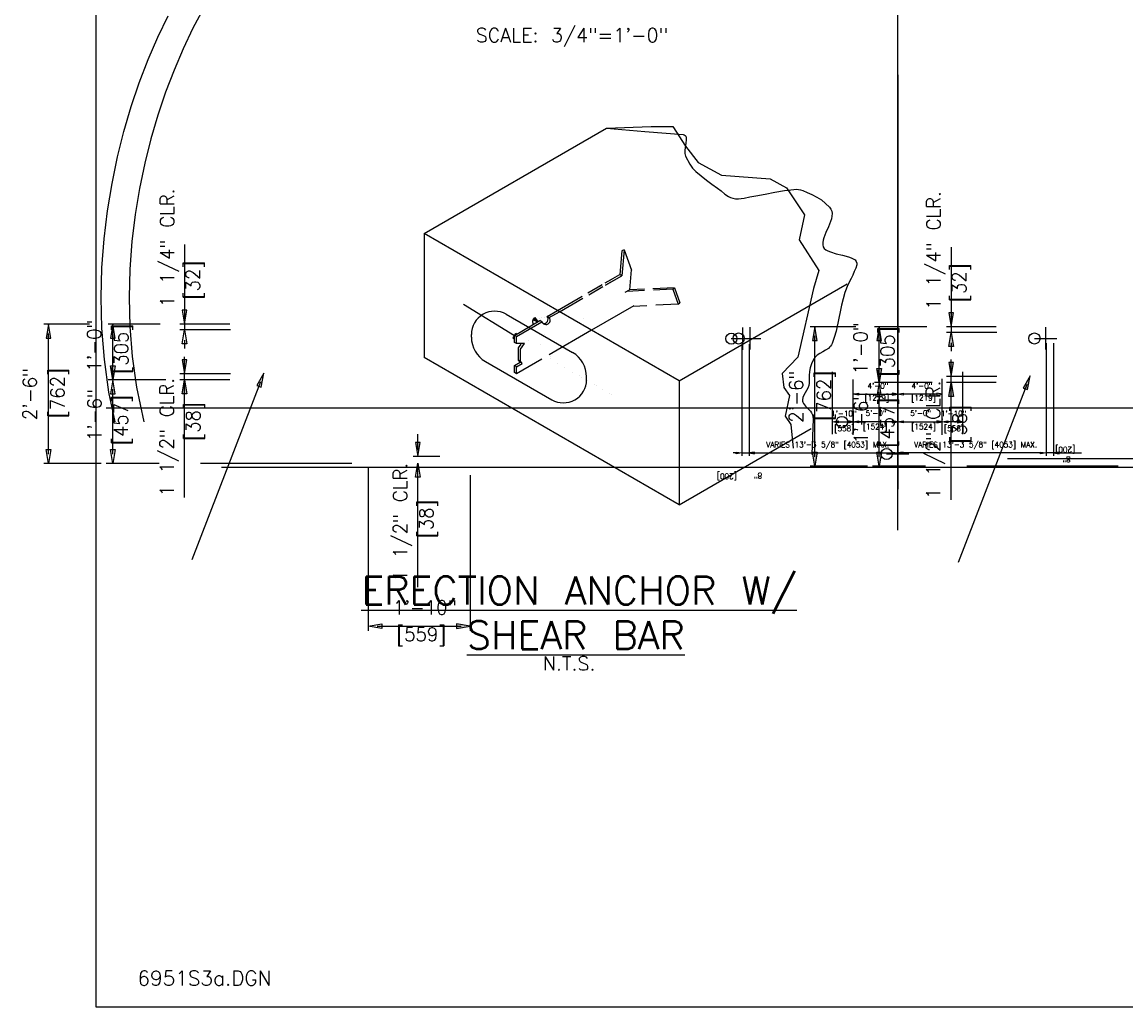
# Model space of a CAD drawing. Extents: x 5 to 2859, y 0 to 3983.
# Tile 1 of 20: x 11 to 110, y 0 to 88. Entities that reach past the tile are written whole.
import ezdxf
from ezdxf.enums import TextEntityAlignment as Align

# ---------------------------------------------------------------- set-up
doc = ezdxf.new("R2010")
doc.units = 0
doc.header["$LTSCALE"] = 25.4
doc.header["$MEASUREMENT"] = 0
doc.linetypes.add('HIDDEN2', pattern=[0.1875, 0.125, -0.0625])
doc.layers.get('0').update_dxf_attribs({"linetype": 'CONTINUOUS'})
doc.layers.get('DEFPOINTS').update_dxf_attribs({"linetype": 'CONTINUOUS'})
for name, color, linetype in [('ARC', 7, 'CONTINUOUS'), ('ARC-CENT', 1, 'CONTINUOUS'), ('ARC-CONST', 1, 'CONTINUOUS'), ('BDR-TEXT', 1, 'CONTINUOUS'), ('DIM-XREF', 1, 'CONTINUOUS'), ('FORM', 1, 'CONTINUOUS'), ('POINTS', 1, 'CONTINUOUS'), ('RS_LABELS', 7, 'CONTINUOUS')]:
    doc.layers.add(name, color=color, linetype=linetype)
doc.styles.add('TXT_SHX', font='txt.shx')

msp = doc.modelspace()

# ---------------------------------------------------------------- hatches: boundary and pattern name
at = {"layer": 'BDR-TEXT', "linetype": 'CONTINUOUS'}
for points in [[(94.51, 62.21), (94.094, 62.21), (94.302, 60.96)], [(13.208, 59.946), (13.625, 59.946), (13.417, 61.196)], [(81.894, 59.71), (82.311, 59.71), (82.102, 60.96)], [(87.667, 59.71), (88.084, 59.71), (87.875, 60.96)], [(94.51, 59.185), (94.094, 59.185), (94.302, 60.435)], [(25.826, 57.977), (25.41, 57.977), (25.618, 56.727)], [(94.51, 57.742), (94.094, 57.742), (94.302, 56.492)], [(87.667, 57.211), (88.084, 57.211), (87.875, 55.961)], [(100.768, 55.462), (101.158, 55.317), (101.398, 56.561)], [(25.826, 54.952), (25.41, 54.952), (25.618, 56.202)], [(87.667, 54.711), (88.084, 54.711), (87.875, 55.961)], [(94.51, 54.717), (94.094, 54.717), (94.302, 55.967)], [(46.735, 50.571), (46.318, 50.571), (46.527, 49.321)], [(81.894, 49.712), (82.311, 49.712), (82.102, 48.462)], [(87.667, 49.712), (88.084, 49.712), (87.875, 48.462)], [(49.971, 34.339), (49.971, 33.922), (51.221, 34.131)]]:
    msp.add_hatch(color=7, dxfattribs=at).paths.add_polyline_path(points)
at = {"layer": 'DEFPOINTS', "linetype": 'CONTINUOUS'}
for points in [[(57.261, 61.382), (56.854, 61.583), (56.99, 61.796)], [(55.17, 60.165), (55.038, 59.953), (55.041, 59.953), (55.169, 59.876)]]:
    msp.add_hatch(color=7, dxfattribs=at).paths.add_polyline_path(points)
at = {"layer": 'DIM-XREF', "linetype": 'CONTINUOUS'}
for points in [[(89.023, 55.001), (89.023, 54.834), (89.523, 54.918)], [(89.023, 55.001), (89.023, 54.834), (89.523, 54.918)], [(84.19, 52.509), (84.19, 52.343), (83.69, 52.426)], [(84.19, 52.509), (84.19, 52.343), (83.69, 52.426)], [(85.023, 52.509), (85.023, 52.343), (85.523, 52.426)], [(85.023, 52.509), (85.023, 52.343), (85.523, 52.426)], [(86.023, 52.509), (86.023, 52.343), (85.523, 52.426)], [(86.023, 52.509), (86.023, 52.343), (85.523, 52.426)], [(89.023, 52.509), (89.023, 52.343), (89.523, 52.426)], [(89.023, 52.509), (89.023, 52.343), (89.523, 52.426)], [(90.023, 52.509), (90.023, 52.343), (89.523, 52.426)], [(90.023, 52.509), (90.023, 52.343), (89.523, 52.426)], [(93.023, 52.509), (93.023, 52.343), (93.523, 52.426)], [(93.023, 52.509), (93.023, 52.343), (93.523, 52.426)], [(94.023, 52.509), (94.023, 52.343), (93.523, 52.426)], [(94.023, 52.509), (94.023, 52.343), (93.523, 52.426)], [(94.857, 52.509), (94.857, 52.343), (95.357, 52.426)], [(94.857, 52.509), (94.857, 52.343), (95.357, 52.426)], [(75.055, 49.561), (75.055, 49.728), (75.555, 49.644)], [(75.055, 49.561), (75.055, 49.728), (75.555, 49.644)], [(76.698, 49.561), (76.698, 49.728), (76.198, 49.644)], [(76.698, 49.561), (76.698, 49.728), (76.198, 49.644)], [(89.023, 49.561), (89.023, 49.728), (89.523, 49.644)], [(89.023, 49.561), (89.023, 49.728), (89.523, 49.644)], [(90.023, 49.561), (90.023, 49.728), (89.523, 49.644)], [(90.023, 49.561), (90.023, 49.728), (89.523, 49.644)], [(102.325, 49.561), (102.325, 49.728), (102.825, 49.644)], [(102.325, 49.561), (102.325, 49.728), (102.825, 49.644)], [(103.992, 49.561), (103.992, 49.728), (103.492, 49.644)], [(103.992, 49.561), (103.992, 49.728), (103.492, 49.644)]]:
    msp.add_hatch(color=7, dxfattribs=at).paths.add_polyline_path(points)

# ---------------------------------------------------------------- linework, layer by layer
at = {"color": 7, "linetype": 'CONTINUOUS'}
for p, q in [((63.329, 64.688), (64.786, 65.531)), ((62.269, 64.284), (62.874, 64.633)), ((62.449, 64.18), (63.045, 64.524)), ((63.305, 64.883), (63.892, 65.222))]:
    msp.add_line(p, q, dxfattribs=at)
msp.add_lwpolyline([(63.434, 78.751), (66.86, 78.465), (70.286, 78.18), (70.393, 78.156), (70.47, 78.104), (70.523, 78.029), (70.554, 77.933), (70.565, 77.691), (70.531, 77.4), (70.444, 76.772), (70.445, 76.481), (70.47, 76.352), (70.515, 76.238), (70.907, 75.512), (71.141, 75.169), (71.277, 75.012), (71.428, 74.868), (71.904, 74.476), (72.386, 74.104), (72.874, 73.743), (73.369, 73.383), (73.698, 73.12), (74.023, 72.85), (74.364, 72.618), (74.547, 72.531), (74.739, 72.469), (74.991, 72.43), (75.246, 72.425), (75.503, 72.447), (75.762, 72.488), (76.28, 72.598), (76.795, 72.697), (77.652, 72.84), (78.508, 73.002), (79.365, 73.154), (80.22, 73.269), (80.424, 73.275), (80.626, 73.254), (80.826, 73.211), (81.025, 73.151), (81.422, 72.992), (81.819, 72.812), (82.27, 72.581), (82.683, 72.314), (83.065, 72.011), (83.417, 71.669), (83.544, 71.495), (83.616, 71.302), (83.642, 71.093), (83.629, 70.871), (83.582, 70.638), (83.509, 70.398), (83.417, 70.152), (83.312, 69.903), (83.093, 69.408), (82.906, 68.933), (82.841, 68.71), (82.805, 68.5), (82.805, 68.305), (82.847, 68.128), (82.938, 67.981), (83.082, 67.856), (83.27, 67.748), (83.493, 67.656), (84.013, 67.502), (84.573, 67.368), (85.105, 67.226), (85.34, 67.144), (85.542, 67.05), (85.702, 66.942), (85.814, 66.814), (85.867, 66.665), (85.853, 66.491), (85.758, 66.193), (85.635, 65.892), (85.493, 65.586), (85.339, 65.278), (85.033, 64.652), (84.899, 64.335), (84.788, 64.016), (84.633, 63.452), (84.499, 62.879), (84.378, 62.299), (84.26, 61.718), (84, 60.565), (83.839, 60), (83.646, 59.447), (83.585, 59.323), (83.507, 59.212), (83.413, 59.112), (83.307, 59.02), (83.065, 58.858), (82.803, 58.71), (82.538, 58.561), (82.292, 58.397), (82.084, 58.202), (82, 58.089), (81.933, 57.962), (81.799, 57.627), (81.69, 57.287), (81.617, 56.942), (81.59, 56.592), (81.59, 56.535), (81.59, 56.477), (81.59, 56.192), (81.59, 55.906), (81.557, 55.682), (81.47, 55.46), (81.351, 55.242), (81.222, 55.026), (81.103, 54.813), (81.015, 54.603), (80.98, 54.397), (80.989, 54.294), (81.02, 54.193), (81.085, 54.07), (81.169, 53.955), (81.264, 53.845), (81.362, 53.736), (81.537, 53.571), (81.705, 53.393), (81.804, 53.232), (81.878, 53.063), (81.922, 52.887), (81.933, 52.708), (81.876, 51.109), (81.819, 49.51)], dxfattribs=at)
at = {"layer": 'ARC', "color": 3, "linetype": 'CONTINUOUS'}
for p, q in [((17.659, 250.041), (17.659, 0)), ((17.659, 0), (371.673, 0))]:
    msp.add_line(p, q, dxfattribs=at)
at = {"layer": 'ARC-CENT', "color": 7, "linetype": 'CONTINUOUS'}
msp.add_line((89.523, 83.545), (89.523, 46.399), dxfattribs=at)
msp.add_line((89.523, 83.545), (89.523, 46.399), dxfattribs=at)
at = {"layer": 'ARC-CONST', "color": 7, "linetype": 'CONTINUOUS'}
msp.add_line((89.523, 42.719), (89.523, 112.886), dxfattribs=at)
msp.add_line((89.523, 42.719), (89.523, 112.886), dxfattribs=at)
at = {"layer": 'BDR-TEXT', "color": 7, "linetype": 'CONTINUOUS'}
for p, q in [((25.618, 68.318), (25.618, 60.664)), ((25.618, 68.318), (25.618, 60.664)), ((94.302, 68.081), (94.302, 60.429)), ((94.302, 68.081), (94.302, 60.429)), ((17.082, 61.196), (13, 61.196)), ((13.417, 49.529), (13.417, 60.362)), ((23.437, 61.196), (18.774, 61.196)), ((19.19, 56.196), (19.19, 61.196)), ((29.67, 61.196), (25.201, 61.196)), ((29.715, 60.664), (25.201, 60.664)), ((85.768, 60.96), (81.686, 60.96)), ((92.122, 60.96), (87.459, 60.96)), ((87.875, 55.961), (87.875, 60.96)), ((98.353, 60.96), (93.885, 60.96)), ((98.398, 60.429), (93.885, 60.429)), ((25.618, 59.742), (25.618, 58.996)), ((82.102, 49.295), (82.102, 60.127)), ((94.302, 59.506), (94.302, 58.761)), ((25.618, 45.664), (25.618, 58.264)), ((94.302, 45.43), (94.302, 58.029)), ((29.715, 56.727), (25.201, 56.727)), ((98.398, 56.492), (93.885, 56.492)), ((23.939, 56.196), (18.774, 56.196)), ((22.973, 56.196), (18.774, 56.196)), ((29.67, 56.196), (25.201, 56.196)), ((32.425, 56.015), (26.259, 40.068)), ((92.624, 55.961), (87.459, 55.961)), ((91.657, 55.961), (87.459, 55.961)), ((98.353, 55.961), (93.885, 55.961)), ((101.108, 55.78), (94.942, 39.836)), ((19.19, 49.529), (19.19, 55.362)), ((87.875, 49.295), (87.875, 55.128)), ((46.527, 49.936), (46.527, 51.327)), ((18.124, 48.696), (13, 48.696)), ((23.338, 48.696), (18.582, 48.696)), ((40.609, 48.696), (27.049, 48.696)), ((48.484, 49.321), (46.11, 49.321)), ((46.527, 37.625), (46.527, 48.614)), ((42.053, 48.279), (42.053, 33.714)), ((51.221, 47.654), (51.221, 33.714)), ((86.809, 48.462), (81.686, 48.462)), ((92.023, 48.462), (87.267, 48.462)), ((109.291, 48.462), (95.733, 48.462)), ((42.886, 34.131), (50.388, 34.131))]:
    msp.add_line(p, q, dxfattribs=at)
for points in [[(25.826, 62.446), (25.41, 62.446), (25.618, 61.196)], [(94.51, 62.21), (94.094, 62.21), (94.302, 60.96)], [(13.208, 59.946), (13.625, 59.946), (13.417, 61.196)], [(18.982, 59.946), (19.399, 59.946), (19.19, 61.196)], [(25.826, 59.42), (25.41, 59.42), (25.618, 60.67)], [(81.894, 59.71), (82.311, 59.71), (82.102, 60.96)], [(87.667, 59.71), (88.084, 59.71), (87.875, 60.96)], [(94.51, 59.185), (94.094, 59.185), (94.302, 60.435)], [(18.982, 57.446), (19.399, 57.446), (19.19, 56.196)], [(25.826, 57.977), (25.41, 57.977), (25.618, 56.727)], [(94.51, 57.742), (94.094, 57.742), (94.302, 56.492)], [(32.084, 55.697), (32.475, 55.552), (32.715, 56.796)], [(87.667, 57.211), (88.084, 57.211), (87.875, 55.961)], [(100.768, 55.462), (101.158, 55.317), (101.398, 56.561)], [(18.982, 54.946), (19.399, 54.946), (19.19, 56.196)], [(25.826, 54.952), (25.41, 54.952), (25.618, 56.202)], [(87.667, 54.711), (88.084, 54.711), (87.875, 55.961)], [(94.51, 54.717), (94.094, 54.717), (94.302, 55.967)], [(46.735, 50.571), (46.318, 50.571), (46.527, 49.321)], [(13.208, 49.946), (13.625, 49.946), (13.417, 48.696)], [(18.982, 49.946), (19.399, 49.946), (19.19, 48.696)], [(81.894, 49.712), (82.311, 49.712), (82.102, 48.462)], [(87.667, 49.712), (88.084, 49.712), (87.875, 48.462)], [(46.735, 47.486), (46.318, 47.486), (46.527, 48.736)], [(43.303, 34.339), (43.303, 33.922), (42.053, 34.131)], [(49.971, 34.339), (49.971, 33.922), (51.221, 34.131)]]:
    msp.add_lwpolyline(points, close=True, dxfattribs=at)
at = {"layer": 'DEFPOINTS', "color": 7, "linetype": 'CONTINUOUS'}
for p, q in [((47.074, 69.305), (63.434, 78.751)), ((69.936, 56.106), (47.074, 69.305)), ((47.074, 69.305), (47.074, 58.187)), ((64.8, 67.769), (64.606, 65.635)), ((64.997, 67.841), (64.786, 65.531)), ((64.997, 67.841), (64.8, 67.769)), ((64.997, 67.841), (65.659, 66.024)), ((63.37, 64.712), (64.786, 65.531)), ((63.373, 64.922), (64.606, 65.635)), ((64.786, 65.531), (64.606, 65.635)), ((65.643, 66.069), (65.478, 64.256)), ((61.745, 63.981), (63.051, 64.736)), ((61.839, 63.827), (63.084, 64.547)), ((66.84, 64.32), (65.478, 64.256)), ((69.517, 64.445), (67.589, 64.355)), ((69.358, 64.311), (67.649, 64.231)), ((69.358, 64.311), (69.517, 64.445)), ((69.358, 64.311), (69.846, 62.971)), ((69.517, 64.445), (70.006, 63.105)), ((69.936, 56.106), (85.001, 64.803)), ((59.022, 62.407), (61.242, 63.69)), ((59.203, 62.303), (61.311, 63.521)), ((65.111, 64.044), (65.478, 64.256)), ((66.837, 64.193), (65.24, 64.118)), ((50.6, 62.965), (55.169, 60.166)), ((58.111, 61.88), (59.022, 62.407)), ((65.887, 62.831), (62.089, 60.636)), ((67.044, 62.84), (65.789, 62.781)), ((69.846, 62.971), (67.837, 62.877)), ((69.846, 62.971), (70.006, 63.105)), ((54.443, 62.069), (60.387, 58.638)), ((55.169, 60.179), (57.457, 61.502)), ((55.349, 60.075), (57.637, 61.398)), ((57.637, 61.398), (57.457, 61.502)), ((58.291, 61.776), (58.111, 61.88)), ((58.291, 61.776), (59.203, 62.303)), ((62.089, 60.636), (58.291, 58.44)), ((51.318, 60.01), (51.318, 60.265)), ((55.169, 59.554), (55.169, 60.179)), ((55.349, 60.075), (55.169, 60.179)), ((55.349, 59.45), (55.169, 59.554)), ((69.936, 44.988), (47.074, 58.187)), ((52.568, 57.845), (58.512, 54.414)), ((55.351, 57.367), (55.17, 57.471)), ((57.637, 58.062), (55.349, 56.739)), ((55.715, 57.867), (55.534, 57.971)), ((61.637, 56.218), (61.637, 56.473)), ((69.936, 56.106), (69.936, 44.988)), ((69.936, 44.988), (81.777, 51.824)), ((99.366, 49.146), (136.553, 49.146))]:
    msp.add_line(p, q, dxfattribs=at)
for points in [[(57.261, 61.382), (56.86, 61.153), (56.815, 61.498), (56.854, 61.583)], [(57.261, 61.382), (56.854, 61.583), (56.99, 61.796)], [(55.169, 60.179), (55.297, 60.381), (55.301, 60.381), (55.404, 60.318)], [(55.17, 60.165), (55.038, 59.953), (55.041, 59.953), (55.169, 59.876)]]:
    msp.add_lwpolyline(points, close=True, dxfattribs=at)
for points, const_width in [([(57.126, 61.584, -0.228408), (58.113, 61.699), (58.16, 61.672, -0.267949), (58.368, 61.311), (58.368, 58.423, 0.267949), (58.681, 57.882), (63.923, 54.854)], 0.0015), ([(57.733, 58.393, 0.058752), (57.66, 58.224, 0.072341), (57.639, 58.076, 0.009207), (57.639, 58.064, 0.009207)], 0.00025), ([(58.283, 58.435, 0.005982), (58.283, 58.448, 0.106617), (58.253, 58.585, 0.156851), (58.189, 58.657, 0.156851), (58.094, 58.677, 0.106617), (57.961, 58.634, 0.072341), (57.843, 58.541, 0.058752), (57.733, 58.393, 0.058752)], 0.00025)]:
    msp.add_lwpolyline(points, format="xyb", dxfattribs=dict(at, const_width=const_width))
for points in [[(55.17, 56.846), (55.17, 57.471), (55.683, 57.767), (55.534, 57.971), (55.534, 58.513), (55.534, 59.054), (55.782, 59.395)], [(55.351, 56.742), (55.351, 57.367), (55.864, 57.663), (55.715, 57.867), (55.715, 58.408), (55.714, 58.95), (56.079, 59.45), (55.349, 59.45), (55.349, 60.075)]]:
    msp.add_lwpolyline(points, dxfattribs=at)
for centre, radius, start, end in [((53.402, 60.265), 2.083, 60, 180), ((57.993, 61.537), 0.382, 201.43589, 38.63063), ((57.812, 61.641), 0.382, 255.85493, 38.63062), ((53.818, 60.01), 2.5, 180, 240), ((59.137, 56.473), 2.5, 0, 60), ((59.554, 56.218), 2.083, 240, 360)]:
    msp.add_arc(centre, radius, start, end, dxfattribs=at)
at = {"layer": 'DIM-XREF', "color": 24, "linetype": 'CONTINUOUS'}
for p, q in [((75.61, 60.89), (75.61, 58.89)), ((75.61, 60.89), (75.61, 58.89)), ((76.268, 60.903), (76.268, 58.903)), ((76.268, 60.903), (76.268, 58.903)), ((76.268, 60.903), (76.268, 58.903)), ((76.268, 60.903), (76.268, 58.903)), ((102.778, 60.903), (102.778, 58.903)), ((102.778, 60.903), (102.778, 58.903)), ((102.778, 60.903), (102.778, 58.903)), ((102.778, 60.903), (102.778, 58.903)), ((74.61, 59.89), (76.61, 59.89)), ((74.61, 59.89), (76.61, 59.89)), ((75.268, 59.903), (77.268, 59.903)), ((75.268, 59.903), (77.268, 59.903)), ((75.268, 59.903), (77.268, 59.903)), ((75.268, 59.903), (77.268, 59.903)), ((101.778, 59.903), (103.778, 59.903)), ((101.778, 59.903), (103.778, 59.903)), ((101.778, 59.903), (103.778, 59.903)), ((101.778, 59.903), (103.778, 59.903)), ((85.523, 53.426), (85.523, 51.426)), ((85.523, 53.426), (85.523, 51.426)), ((85.523, 53.426), (85.523, 51.426)), ((85.523, 53.426), (85.523, 51.426)), ((84.523, 52.426), (86.523, 52.426)), ((84.523, 52.426), (86.523, 52.426)), ((84.523, 52.426), (86.523, 52.426)), ((84.523, 52.426), (86.523, 52.426)), ((89.523, 50.551), (89.523, 48.551)), ((89.523, 50.551), (89.523, 48.551)), ((89.523, 50.551), (89.523, 48.551)), ((89.523, 50.551), (89.523, 48.551)), ((88.523, 49.551), (90.523, 49.551)), ((88.523, 49.551), (90.523, 49.551)), ((88.523, 49.551), (90.523, 49.551)), ((88.523, 49.551), (90.523, 49.551))]:
    msp.add_line(p, q, dxfattribs=at)
at = {"layer": 'DIM-XREF', "color": 7, "linetype": 'CONTINUOUS'}
for p, q in [((75.555, 59.367), (75.555, 49.379)), ((75.555, 59.367), (75.555, 49.379)), ((76.221, 59.38), (76.221, 49.379)), ((76.221, 59.38), (76.221, 49.379)), ((76.221, 59.38), (76.221, 49.379)), ((76.221, 59.38), (76.221, 49.379)), ((102.825, 59.49), (102.825, 49.379)), ((102.825, 59.49), (102.825, 49.379)), ((103.492, 59.477), (103.492, 49.379)), ((103.492, 59.477), (103.492, 49.379)), ((83.69, 51.328), (83.69, 56.904)), ((83.69, 51.328), (83.69, 56.904)), ((95.357, 51.328), (95.357, 56.904)), ((95.357, 51.328), (95.357, 56.904)), ((85.523, 51.257), (85.523, 56.23)), ((85.523, 51.257), (85.523, 56.23)), ((93.523, 51.257), (93.523, 56.275)), ((93.523, 51.257), (93.523, 56.275)), ((86.023, 54.918), (89.023, 54.918)), ((86.023, 54.918), (89.023, 54.918)), ((93.023, 54.918), (90.023, 54.918)), ((93.023, 54.918), (90.023, 54.918)), ((89.523, 51.928), (89.523, 53.651)), ((89.523, 51.928), (89.523, 53.651)), ((89.523, 51.928), (89.523, 53.651)), ((89.523, 51.928), (89.523, 53.651)), ((93.523, 51.449), (93.523, 53.626)), ((93.523, 51.449), (93.523, 53.626)), ((84.19, 52.426), (85.023, 52.426)), ((84.19, 52.426), (85.023, 52.426)), ((89.023, 52.426), (85.723, 52.426)), ((89.023, 52.426), (85.723, 52.426)), ((90.023, 52.426), (93.323, 52.426)), ((90.023, 52.426), (93.323, 52.426)), ((94.857, 52.426), (94.023, 52.426)), ((94.857, 52.426), (94.023, 52.426)), ((89.523, 49.801), (89.523, 51.307)), ((89.523, 49.801), (89.523, 51.307)), ((89.523, 49.801), (89.523, 51.307)), ((89.523, 49.801), (89.523, 51.307)), ((75.277, 49.644), (74.789, 49.644)), ((75.277, 49.644), (74.789, 49.644)), ((75.555, 49.644), (76.213, 49.644)), ((75.555, 49.644), (76.213, 49.644)), ((76.268, 49.644), (89.523, 49.644)), ((76.268, 49.644), (89.523, 49.644)), ((102.278, 49.644), (90.023, 49.644)), ((102.278, 49.644), (90.023, 49.644)), ((103.483, 49.644), (102.825, 49.644)), ((103.483, 49.644), (102.825, 49.644)), ((103.817, 49.644), (105.987, 49.644)), ((103.817, 49.644), (105.987, 49.644))]:
    msp.add_line(p, q, dxfattribs=at)
for points in [[(86.023, 55.001), (86.023, 54.834), (85.523, 54.918)], [(86.023, 55.001), (86.023, 54.834), (85.523, 54.918)], [(89.023, 55.001), (89.023, 54.834), (89.523, 54.918)], [(89.023, 55.001), (89.023, 54.834), (89.523, 54.918)], [(90.023, 55.001), (90.023, 54.834), (89.523, 54.918)], [(90.023, 55.001), (90.023, 54.834), (89.523, 54.918)], [(93.023, 55.001), (93.023, 54.834), (93.523, 54.918)], [(93.023, 55.001), (93.023, 54.834), (93.523, 54.918)], [(84.19, 52.509), (84.19, 52.343), (83.69, 52.426)], [(84.19, 52.509), (84.19, 52.343), (83.69, 52.426)], [(85.023, 52.509), (85.023, 52.343), (85.523, 52.426)], [(85.023, 52.509), (85.023, 52.343), (85.523, 52.426)], [(86.023, 52.509), (86.023, 52.343), (85.523, 52.426)], [(86.023, 52.509), (86.023, 52.343), (85.523, 52.426)], [(89.023, 52.509), (89.023, 52.343), (89.523, 52.426)], [(89.023, 52.509), (89.023, 52.343), (89.523, 52.426)], [(90.023, 52.509), (90.023, 52.343), (89.523, 52.426)], [(90.023, 52.509), (90.023, 52.343), (89.523, 52.426)], [(93.023, 52.509), (93.023, 52.343), (93.523, 52.426)], [(93.023, 52.509), (93.023, 52.343), (93.523, 52.426)], [(94.023, 52.509), (94.023, 52.343), (93.523, 52.426)], [(94.023, 52.509), (94.023, 52.343), (93.523, 52.426)], [(94.857, 52.509), (94.857, 52.343), (95.357, 52.426)], [(94.857, 52.509), (94.857, 52.343), (95.357, 52.426)], [(75.055, 49.561), (75.055, 49.728), (75.555, 49.644)], [(75.055, 49.561), (75.055, 49.728), (75.555, 49.644)], [(76.698, 49.561), (76.698, 49.728), (76.198, 49.644)], [(76.698, 49.561), (76.698, 49.728), (76.198, 49.644)], [(89.023, 49.561), (89.023, 49.728), (89.523, 49.644)], [(89.023, 49.561), (89.023, 49.728), (89.523, 49.644)], [(90.023, 49.561), (90.023, 49.728), (89.523, 49.644)], [(90.023, 49.561), (90.023, 49.728), (89.523, 49.644)], [(102.325, 49.561), (102.325, 49.728), (102.825, 49.644)], [(102.325, 49.561), (102.325, 49.728), (102.825, 49.644)], [(103.992, 49.561), (103.992, 49.728), (103.492, 49.644)], [(103.992, 49.561), (103.992, 49.728), (103.492, 49.644)]]:
    msp.add_lwpolyline(points, close=True, dxfattribs=at)
at = {"layer": 'DIM-XREF', "color": 24, "linetype": 'CONTINUOUS'}
for centre in [(74.61, 59.89), (74.61, 59.89), (75.268, 59.903), (75.268, 59.903), (75.268, 59.903), (75.268, 59.903), (101.778, 59.903), (101.778, 59.903), (101.778, 59.903), (101.778, 59.903), (84.523, 52.426), (84.523, 52.426), (84.523, 52.426), (84.523, 52.426), (88.523, 49.551), (88.523, 49.551), (88.523, 49.551), (88.523, 49.551)]:
    msp.add_circle(centre, 0.5, dxfattribs=at)
at = {"layer": 'DIM-XREF', "color": 7, "linetype": 'CONTINUOUS'}
for p in [(85.523, 52.676), (85.523, 52.676), (93.523, 52.676), (93.523, 52.676)]:
    msp.add_point(p, dxfattribs=at)
at = {"layer": 'FORM', "color": 1, "linetype": 'HIDDEN2'}
msp.add_lwpolyline([(27.295, 89.473), (26.362, 87.708), (25.486, 85.871), (24.667, 83.962), (23.91, 81.981), (23.217, 79.928), (22.592, 77.803), (22.041, 75.607), (21.569, 73.341), (21.184, 71.003), (20.893, 68.596), (20.706, 66.12), (20.636, 63.574), (20.698, 60.962), (20.91, 58.283), (21.297, 55.538), (21.954, 52.425)], dxfattribs=at)
at = {"layer": 'FORM', "color": 1, "linetype": 'CONTINUOUS'}
msp.add_lwpolyline([(19.399, 52.425), (18.833, 55.105), (18.424, 58.009), (18.2, 60.833), (18.135, 63.579), (18.209, 66.248), (18.404, 68.84), (18.708, 71.357), (19.111, 73.799), (19.604, 76.167), (20.18, 78.46), (20.832, 80.68), (21.557, 82.827), (22.35, 84.901), (23.208, 86.902), (24.128, 88.831)], dxfattribs=at)
at = {"layer": 'POINTS', "color": 2, "linetype": 'CONTINUOUS'}
for p, q in [((18.599, 53.675), (121.979, 53.675)), ((28.912, 48.363), (111.667, 48.363))]:
    msp.add_line(p, q, dxfattribs=at)
for points in [[(63.434, 78.751), (67.432, 78.907), (69.371, 78.907), (70.502, 77.131), (71.632, 75.678), (73.733, 74.548), (78.095, 74.225), (79.549, 73.418), (81.164, 70.996), (80.68, 68.736), (82.457, 65.991), (81.972, 64.377), (80.577, 58.231)], [(80.577, 58.231), (79.178, 56.769), (79.305, 55.498), (79.814, 54.798), (79.432, 52.955), (79.941, 52.192), (80.155, 50.088)]]:
    msp.add_lwpolyline(points, dxfattribs=at)
at = {"layer": 'RS_LABELS', "color": 7, "linetype": 'CONTINUOUS'}
msp.add_line((55.351, 56.742), (55.17, 56.846), dxfattribs=at)
at = {"layer": 'RS_LABELS', "color": 7, "linetype": 'CONTINUOUS', "const_width": 0.00025}
for points in [[(60.721, 61.954, 0.058752), (60.623, 61.726, 0.072341), (60.594, 61.527, 0.106617), (60.633, 61.342, 0.156851), (60.721, 61.246, 0.156851), (60.848, 61.219, 0.106617), (61.027, 61.276, 0.072341), (61.186, 61.401, 0.058752), (61.334, 61.6, 0.058752), (61.432, 61.828, 0.072341), (61.461, 62.028, 0.106617), (61.421, 62.212, 0.156851), (61.334, 62.308, 0.156851), (61.207, 62.336, 0.106617), (61.027, 62.278, 0.072341), (60.869, 62.153, 0.058752)], [(59.197, 61.075, 0.058752), (59.099, 60.847, 0.072341), (59.07, 60.647, 0.106617), (59.11, 60.463, 0.156851), (59.197, 60.366, 0.156851), (59.324, 60.339, 0.106617), (59.504, 60.397, 0.072341), (59.662, 60.522, 0.058752), (59.811, 60.72, 0.058752), (59.909, 60.948, 0.072341), (59.938, 61.148, 0.106617), (59.898, 61.332, 0.156851), (59.811, 61.429, 0.156851), (59.683, 61.456, 0.106617), (59.504, 61.398, 0.072341), (59.345, 61.273, 0.058752)], [(57.161, 59.915, 0.058752), (57.05, 59.657, 0.072341), (57.017, 59.431, 0.106617), (57.062, 59.223, 0.156851), (57.161, 59.114, 0.156851), (57.305, 59.083, 0.106617), (57.508, 59.148, 0.072341), (57.688, 59.289, 0.058752), (57.855, 59.514, 0.058752), (57.966, 59.772, 0.072341), (57.999, 59.998, 0.106617), (57.954, 60.207, 0.156851), (57.855, 60.316, 0.156851), (57.712, 60.347, 0.106617), (57.508, 60.282, 0.072341), (57.329, 60.14, 0.058752)]]:
    msp.add_lwpolyline(points, format="xyb", close=True, dxfattribs=at)
at = {"layer": 'RS_LABELS', "color": 7, "linetype": 'CONTINUOUS'}
for points, const_width in [([(60.678, 61.278, 0.012813), (60.689, 61.279, 0.106617), (60.869, 61.337, 0.072341), (61.027, 61.462, 0.058752), (61.175, 61.66, 0.058752), (61.273, 61.888, 0.072341), (61.303, 62.088, 0.106617), (61.263, 62.272, 0.093001), (61.218, 62.336, 0.093001)], 0.00025), ([(55.163, 59.889), (56.922, 58.874, 0.57735), (57.234, 59.054), (57.234, 61.498)], 0.00035), ([(56.815, 61.498), (56.815, 59.683, -0.57735), (56.659, 59.593), (55.409, 60.315)], 0.00035), ([(59.155, 60.398, 0.012813), (59.166, 60.399, 0.106617), (59.345, 60.457, 0.072341), (59.504, 60.582, 0.058752), (59.652, 60.781, 0.058752), (59.75, 61.009, 0.072341), (59.779, 61.208, 0.106617), (59.739, 61.393, 0.093001), (59.694, 61.457, 0.093001)], 0.00025), ([(57.067, 59.214, 0.117687), (57.177, 59.199, 0.106617), (57.38, 59.264, 0.072341), (57.56, 59.406, 0.058752), (57.728, 59.631, 0.058752), (57.839, 59.888, 0.072341), (57.871, 60.114, 0.106617), (57.826, 60.323, 0.010208), (57.822, 60.332, 0.010208)], 0.0005)]:
    msp.add_lwpolyline(points, format="xyb", dxfattribs=dict(at, const_width=const_width))

# ---------------------------------------------------------------- texts
at = {"layer": 'ARC', "color": 7, "linetype": 'CONTINUOUS', "style": 'TXT_SHX'}
msp.add_text('6951S3a.DGN', height=1.31545, dxfattribs=at).set_placement((27.397, 1.921), align=Align.CENTER)
at = {"layer": 'BDR-TEXT', "color": 5, "linetype": 'CONTINUOUS', "style": 'TXT_SHX', "width": 0.95}
for s, height, p in [('1 1/4" CLR.', 1.24997, (24.685, 68.035)), ('1 1/4" CLR.', 1.2498, (93.369, 67.798)), ('[32]', 1.25, (26.972, 65.141)), ('[32]', 1.2498, (95.656, 64.904)), ('1\'-0" ', 1.25, (18.135, 59.798)), ('[305]', 1.25, (20.558, 58.99)), ('1\'-0" ', 1.2498, (86.82, 59.563)), ('[305]', 1.2498, (89.243, 58.754)), ('2\'-6" ', 1.25, (12.363, 55.459)), ('[762]', 1.25, (14.836, 55.013)), ('2\'-6" ', 1.2498, (81.049, 55.224)), ('[762]', 1.2498, (83.521, 54.778)), ('1\'-6" ', 1.25, (18.157, 53.569)), ('1 1/2" CLR.', 1.24997, (24.65, 51.058)), ('1\'-6" ', 1.2498, (86.842, 53.334)), ('1 1/2" CLR.', 1.2498, (93.334, 50.824)), ('[457]', 1.25, (20.536, 52.598)), ('[38]', 1.25, (27.001, 52.47)), ('[457]', 1.2498, (89.22, 52.363)), ('[38]', 1.2498, (95.685, 52.235)), ('1 1/2" CLR.', 1.24997, (45.569, 43.448)), ('[38]', 1.25, (47.902, 43.738))]:
    msp.add_text(s, height=height, rotation=90, dxfattribs=at).set_placement(p, align=Align.CENTER)
for s, p in [('1\'-10" ', (47.672, 35.182)), ('[559]', (46.816, 32.766))]:
    msp.add_text(s, height=1.25, dxfattribs=at).set_placement(p, align=Align.CENTER)
at = {"layer": 'DEFPOINTS', "color": 7, "linetype": 'CONTINUOUS', "style": 'TXT_SHX'}
for s, p in [('SCALE: 3/4"=1\'-0"', (60.329, 86.469)), ('N.T.S.', (60.075, 30.164))]:
    msp.add_text(s, height=1.25, dxfattribs=at).set_placement(p, align=Align.CENTER)
at = {"layer": 'DIM-XREF', "color": 5, "linetype": 'CONTINUOUS', "style": 'TXT_SHX', "width": 0.95}
for s, height, p in [('4\'-0"', 0.5, (87.749, 55.41)), ('4\'-0"', 0.5, (87.749, 55.41)), ('4\'-0"', 0.5, (91.693, 55.41)), ('4\'-0"', 0.5, (91.693, 55.41)), ('[1219]', 0.5, (87.659, 54.336)), ('[1219]', 0.5, (87.659, 54.336)), ('[1219]', 0.5, (91.843, 54.336)), ('[1219]', 0.5, (91.843, 54.336)), ('1\'-10"', 0.5, (84.698, 52.929)), ('1\'-10"', 0.5, (84.698, 52.929)), ('5\'-0"', 0.5, (87.581, 52.963)), ('5\'-0"', 0.5, (87.581, 52.963)), ('5\'-0"', 0.5, (91.581, 52.963)), ('5\'-0"', 0.5, (91.581, 52.963)), ('1\'-10"', 0.5, (94.531, 52.929)), ('1\'-10"', 0.5, (94.531, 52.929)), ('[558]', 0.5, (84.745, 51.594)), ('[558]', 0.5, (84.745, 51.594)), ('[1524]', 0.5, (87.504, 51.753)), ('[1524]', 0.5, (87.504, 51.753)), ('[1524]', 0.5, (91.843, 51.753)), ('[1524]', 0.5, (91.843, 51.753)), ('[558]', 0.5, (94.577, 51.594)), ('[558]', 0.5, (94.577, 51.594)), ('VARIES 13\'-3 5/8" [4053] MAX.', 0.49999, (83.25, 50.144)), ('VARIES 13\'-3 5/8" [4053] MAX.', 0.49999, (83.25, 50.144)), ('VARIES 13\'-3 5/8" [4053] MAX.', 0.49999, (96.505, 50.144)), ('VARIES 13\'-3 5/8" [4053] MAX.', 0.49999, (96.505, 50.144))]:
    msp.add_text(s, height=height, dxfattribs=at).set_placement(p, align=Align.CENTER)
for s, p in [('[200]', (104.538, 50.192)), ('[200]', (104.538, 50.192)), ('8"', (104.655, 49.311)), ('8"', (104.655, 49.311)), ('[200]', (74.212, 47.804)), ('[200]', (74.212, 47.804)), ('8"', (77.009, 47.851)), ('8"', (77.009, 47.851))]:
    msp.add_text(s, height=0.5, rotation=180, dxfattribs=at).set_placement(p, align=Align.CENTER)
at = {"layer": 'RS_LABELS', "color": 7, "linetype": 'CONTINUOUS', "style": 'TXT_SHX'}
for s, p in [('%%uERECTION ANCHOR W/', (41.443, 36.053)), ('%%uSHEAR BAR', (50.909, 32.055))]:
    msp.add_text(s, height=2.51989, dxfattribs=at).set_placement(p)

doc.saveas('drawing.dxf')
